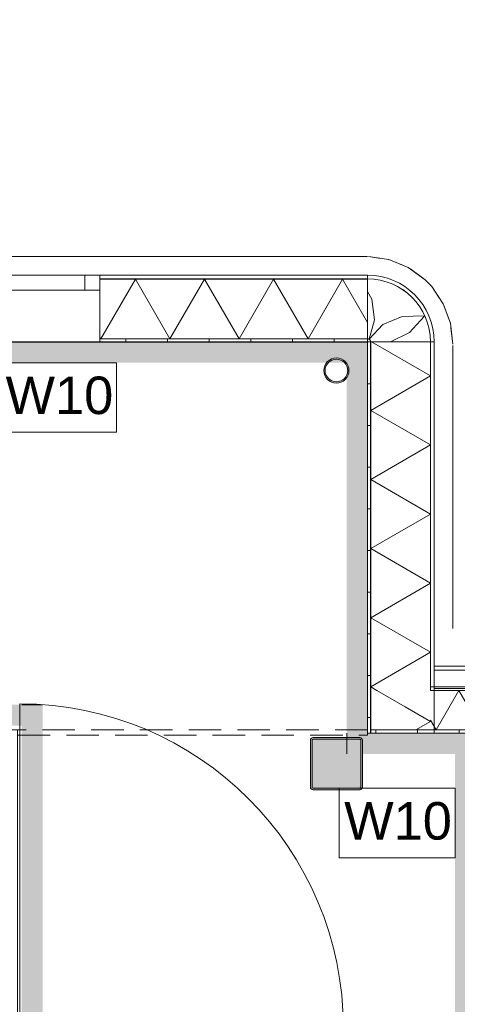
# Model space of a CAD drawing. Header units: millimetres. Extents: x -409 to 257590, y -7854 to 67330.
# Tile 99 of 205: x 60090 to 62191, y 24824 to 29546. Entities that reach past the tile are written whole.
import ezdxf

# ---------------------------------------------------------------- set-up
doc = ezdxf.new("R2010")
doc.units = ezdxf.units.MM
doc.header["$MEASUREMENT"] = 0
for name, pattern in [('B0103', [8750, 2500, -1250, 2500, -1250, 0, -1250]), ('B0701', [234.119993, 155.999994, -78.119999]), ('B0702', [117.37, 78.119999, -39.250001])]:
    doc.linetypes.add(name, pattern=pattern)
for name, color, linetype in [('Info Wandafwerking aanduiding', 7, 'Continuous'), ('Info Wandafwerking aanduiding Doorsnede-arcering', 7, 'Continuous'), ('New_21 Buitenwanden', 7, 'Continuous'), ('New_21 Buitenwanden Doorsnede-arcering', 7, 'Continuous'), ('New_21 Buitenwanden Laagscheidingslijnen', 7, 'Continuous'), ('New_21 Buitenwanden Ramen', 7, 'Continuous'), ('New_22 NC Binnenwanden', 7, 'Continuous'), ('New_22 NC Binnenwanden Deuren', 7, 'Continuous'), ('New_22 NC Binnenwanden Doorsnede-arcering', 7, 'Continuous'), ('New_23 Vloeren', 7, 'Continuous'), ('New_41 Buitenwandafwerking houten latten', 7, 'Continuous'), ('New_Z Ruimtefuncties Zone omranding', 7, 'Continuous'), ('S-COLS-____-OTLN.RVT S', 7, 'Continuous'), ('S-COLS-____-OTLN.RVT S 2D arcering', 7, 'Continuous'), ('S-COLS-____-OTLN.RVT S Doorsnede-arcering', 7, 'Continuous')]:
    doc.layers.add(name, color=color, linetype=linetype)
doc.styles.add('GENERATED_STYLE_1', font='txt')
pattern_1 = [(270, (0, 0), (200, 0), [])]
pattern_2 = [(180, (0, 0), (0, 200), [])]

# ---------------------------------------------------------------- blocks, each defined once
blk = doc.blocks.new('Slab_1_2', base_point=(0, 42578.3))
at = {"layer": 'New_23 Vloeren', "color": 1, "linetype": 'Continuous', "lineweight": 0, "flags": 128}
blk.add_lwpolyline([(66860, 26125), (61760, 26125), (61760, 28000.2), (49978, 28000.1), (49410, 28000.1), (49035.9, 28000.1), (29909.8, 28000.1), (29909.8, 26310), (25700, 26310), (25700, 28000.1), (25600, 28000.1), (25600, 47486.3)], dxfattribs=at)
blk = doc.blocks.new('Wall_208_2', base_point=(62080.2, 26125))
at = {"layer": 'New_21 Buitenwanden', "color": 8, "linetype": 'Continuous', "lineweight": 0, "true_color": 0x778488}
for p, q in [((99324, 26427), (62080.2, 26427)), ((99254, 26339), (62080.2, 26339))]:
    blk.add_line(p, q, dxfattribs=at)
at = {"layer": 'New_21 Buitenwanden', "color": 8, "linetype": 'Continuous', "lineweight": 0, "true_color": 0x778488, "flags": 128}
for points in [[(99430, 26445), (62080.2, 26445)], [(62080.2, 26445), (62080.2, 26427)], [(62080.2, 26427), (62080.2, 26339)], [(62080.2, 26339), (62080.2, 26269)], [(62080.2, 26269), (62080.2, 26125)], [(62080.2, 26125), (99110, 26125)]]:
    blk.add_lwpolyline(points, dxfattribs=at)
blk = doc.blocks.new('Wall_248_2', base_point=(60080, 26115.1))
at = {"layer": 'New_22 NC Binnenwanden', "color": 8, "linetype": 'Continuous', "lineweight": 0, "true_color": 0x778488}
blk.add_line((60080, 26115.1), (60080, 26140.1), dxfattribs=at)
at = {"layer": 'New_22 NC Binnenwanden', "color": 8, "linetype": 'B0701', "lineweight": 0, "true_color": 0x778488, "flags": 128}
for points in [[(61760, 26140), (60080, 26140.1)], [(60080, 26115.1), (61760, 26115)], [(61760, 26140), (61760, 26115)]]:
    blk.add_lwpolyline(points, dxfattribs=at)
blk = doc.blocks.new('Curtain Wall_65_2')
at = {"layer": 'New_41 Buitenwandafwerking houten latten', "color": 1, "linetype": 'Continuous', "lineweight": 0}
for p, q in [((60580.2, 28409.6), (60480.2, 28409.6)), ((60680.2, 28409.6), (60580.2, 28409.6)), ((60725.2, 28409.6), (60680.2, 28409.6)), ((60825.2, 28409.6), (60725.2, 28409.6)), ((60925.2, 28409.6), (60825.2, 28409.6)), ((61025.2, 28409.6), (60925.2, 28409.6)), ((61070.2, 28409.6), (61025.2, 28409.6)), ((61170.2, 28409.6), (61070.2, 28409.6)), ((61270.2, 28409.6), (61170.2, 28409.6)), ((61370.2, 28409.6), (61270.2, 28409.6)), ((61415.2, 28409.6), (61370.2, 28409.6)), ((61515.2, 28409.6), (61415.2, 28409.6)), ((61615.2, 28409.6), (61515.2, 28409.6)), ((61715.2, 28409.6), (61615.2, 28409.6)), ((61760.2, 28409.6), (61715.2, 28409.6))]:
    blk.add_line(p, q, dxfattribs=at)
at = {"layer": 'New_41 Buitenwandafwerking houten latten', "color": 1, "linetype": 'Continuous', "lineweight": 0, "flags": 128}
blk.add_lwpolyline([(60480.2, 28409.6), (60380.2, 28409.6), (60335.2, 28409.6), (60235.2, 28409.6), (60135.2, 28409.6), (60035.2, 28409.6), (59990.2, 28409.6), (59890.2, 28409.6)], dxfattribs=at)
at = {"layer": 'New_41 Buitenwandafwerking houten latten', "color": 253, "linetype": 'B0702', "lineweight": 0, "true_color": 0x99a3a6, "flags": 128}
blk.add_lwpolyline([(61760.2, 28409.6), (61715.2, 28409.6), (61615.2, 28409.6), (61515.2, 28409.6), (61415.2, 28409.6), (61370.2, 28409.6), (61270.2, 28409.6), (61170.2, 28409.6), (61070.2, 28409.6), (61025.2, 28409.6), (60925.2, 28409.6), (60825.2, 28409.6), (60725.2, 28409.6), (60680.2, 28409.6), (60580.2, 28409.6), (60480.2, 28409.6)], dxfattribs=at)
blk = doc.blocks.new('*X1594')
at = {"layer": 'New_22 NC Binnenwanden Doorsnede-arcering', "color": 254, "linetype": 'Continuous', "lineweight": 0, "true_color": 0xe9ebeb}
for p, q in [((61690.3, 24608), (61690.3, 24704)), ((61717.7, 24608), (61717.7, 24704)), ((61745.1, 24608), (61745.1, 24704)), ((61772.6, 24608), (61772.6, 24704)), ((61800, 24608), (61800, 24704)), ((61990.3, 24608), (61990.3, 24704)), ((62017.7, 24608), (62017.7, 24704)), ((62045.1, 24608), (62045.1, 24704)), ((62072.6, 24608), (62072.6, 24704)), ((62100, 24608), (62100, 24704)), ((61690.3, 24604), (61690.3, 24608)), ((61717.7, 24604), (61717.7, 24608)), ((61745.1, 24604), (61745.1, 24608)), ((61772.6, 24604), (61772.6, 24608)), ((61800, 24604), (61800, 24608)), ((61990.3, 24604), (61990.3, 24608)), ((62017.7, 24604), (62017.7, 24608)), ((62045.1, 24604), (62045.1, 24608)), ((62072.6, 24604), (62072.6, 24608)), ((62100, 24604), (62100, 24608))]:
    blk.add_line(p, q, dxfattribs=at)
blk = doc.blocks.new('D1 22_13')
at = {"layer": 'New_22 NC Binnenwanden Deuren', "color": 1, "linetype": 'Continuous', "lineweight": 0}
for q in [(776.9, 1554), (-777, 0)]:
    blk.add_line((777, 0), q, dxfattribs=at)
at = {"layer": 'New_22 NC Binnenwanden Deuren', "color": 1, "linetype": 'B0103', "lineweight": 0}
for q in [(-777, 0), (776.9, -1554)]:
    blk.add_line((777, 0), q, dxfattribs=at)
at = {"layer": 'New_22 NC Binnenwanden Deuren', "color": 7, "linetype": 'Continuous', "lineweight": 0}
for p, q in [((-777, -7), (-777, -107)), ((-777, -7), (-777, -107)), ((777, -7), (777, -107)), ((777, -7), (777, -107))]:
    blk.add_line(p, q, dxfattribs=at)
at = {"layer": 'New_22 NC Binnenwanden Deuren', "color": 1, "linetype": 'Continuous', "lineweight": 0}
for start, end in [(90.0022, 180), (180, 269.9978)]:
    blk.add_arc((777, 0), 1554, start, end, dxfattribs=at)
blk = doc.blocks.new('Wall_434_2', base_point=(60080, 24704))
at = {"layer": 'New_22 NC Binnenwanden', "color": 8, "linetype": 'Continuous', "lineweight": 0, "true_color": 0x778488}
for p, q in [((60090, 24704), (60090, 24604)), ((61644, 24704), (61644, 24604))]:
    blk.add_line(p, q, dxfattribs=at)
at = {"layer": 'New_22 NC Binnenwanden', "color": 8, "linetype": 'Continuous', "lineweight": 0, "true_color": 0x778488, "flags": 128}
for points in [[(60090, 24704), (60080, 24704)], [(60080, 24704), (60080, 24604)], [(62280, 24704), (61644, 24704)], [(60080, 24604), (60090, 24604)], [(61644, 24604), (62280, 24604)]]:
    blk.add_lwpolyline(points, dxfattribs=at)
at = {"layer": 'New_22 NC Binnenwanden', "color": 8, "lineweight": 0, "true_color": 0x778488}
blk.add_blockref('*X1594', (0, 0), dxfattribs=at)
at = {"layer": 'New_22 NC Binnenwanden Deuren', "color": 1, "linetype": 'Continuous', "lineweight": 0, "xscale": -1, "zscale": 1000}
blk.add_blockref('D1 22_13', (60867, 24711), dxfattribs=at)
blk = doc.blocks.new('*X1598')
at = {"layer": 'New_22 NC Binnenwanden Doorsnede-arcering', "color": 254, "linetype": 'Continuous', "lineweight": 0, "true_color": 0xe9ebeb}
for p, q in [((62380, 26100), (62280, 26100)), ((62380, 26072.6), (62280, 26072.6)), ((62380, 26045.1), (62280, 26045.1)), ((62380, 26017.7), (62280, 26017.7)), ((62380, 25990.3), (62280, 25990.3)), ((62380, 25800), (62280, 25800)), ((62380, 25772.6), (62280, 25772.6)), ((62380, 25745.1), (62280, 25745.1)), ((62380, 25717.7), (62280, 25717.7)), ((62380, 25690.3), (62280, 25690.3)), ((62380, 25500), (62280, 25500)), ((62380, 25472.6), (62280, 25472.6)), ((62380, 25445.1), (62280, 25445.1)), ((62380, 25417.7), (62280, 25417.7)), ((62380, 25390.3), (62280, 25390.3)), ((62380, 25200), (62280, 25200)), ((62380, 25172.6), (62280, 25172.6)), ((62380, 25145.1), (62280, 25145.1)), ((62380, 25117.7), (62280, 25117.7)), ((62380, 25090.3), (62280, 25090.3)), ((62380, 24900), (62280, 24900)), ((62380, 24872.6), (62280, 24872.6)), ((62380, 24845.1), (62280, 24845.1)), ((62380, 24817.7), (62280, 24817.7)), ((62380, 24790.3), (62280, 24790.3)), ((62380, 24600), (62280, 24600))]:
    blk.add_line(p, q, dxfattribs=at)
blk = doc.blocks.new('D1 22_4')
at = {"layer": 'New_22 NC Binnenwanden Deuren', "color": 1, "linetype": 'Continuous', "lineweight": 0}
for q in [(-481.8, 267.6), (-517, 0)]:
    blk.add_line((517, 0), q, dxfattribs=at)
at = {"layer": 'New_22 NC Binnenwanden Deuren', "color": 7, "linetype": 'Continuous', "lineweight": 0}
for p, q in [((-517, -25), (-517, -125)), ((-517, -25), (-517, -125)), ((517, -25), (517, -125)), ((517, -25), (517, -125))]:
    blk.add_line(p, q, dxfattribs=at)
at = {"layer": 'New_22 NC Binnenwanden Deuren', "color": 1, "linetype": 'Continuous', "lineweight": 0}
blk.add_arc((517, 0), 1034, 165, 180, dxfattribs=at)
blk = doc.blocks.new('Wall_435_2', base_point=(62280, 23450))
at = {"layer": 'New_22 NC Binnenwanden', "color": 8, "linetype": 'Continuous', "lineweight": 0, "true_color": 0x778488}
for p, q in [((62280, 24594), (62380, 24594)), ((62280, 23560), (62380, 23560))]:
    blk.add_line(p, q, dxfattribs=at)
at = {"layer": 'New_22 NC Binnenwanden', "color": 8, "linetype": 'Continuous', "lineweight": 0, "true_color": 0x778488, "flags": 128}
for points in [[(62280, 26125), (62380, 26125)], [(62280, 26125), (62280, 24704)], [(62380, 24594), (62380, 26125)], [(62280, 24604), (62280, 24594)], [(62280, 23560), (62280, 23550)], [(62280, 23550), (62380, 23550)], [(62380, 23550), (62380, 23560)]]:
    blk.add_lwpolyline(points, dxfattribs=at)
at = {"layer": 'New_22 NC Binnenwanden', "color": 8, "lineweight": 0, "true_color": 0x778488}
blk.add_blockref('*X1598', (0, 0), dxfattribs=at)
at = {"layer": 'New_22 NC Binnenwanden Deuren', "color": 1, "linetype": 'Continuous', "lineweight": 0, "zscale": 1000, "rotation": 90}
blk.add_blockref('D1 22_4', (62255, 24077), dxfattribs=at)
blk = doc.blocks.new('Wall_441_2', base_point=(60100.1, 15265))
at = {"layer": 'Info Wandafwerking aanduiding Doorsnede-arcering', "linetype": 'Continuous', "lineweight": 0}
for points in [[(60100, 26160.1), (60200, 26160.1), (60200, 26260.1)], [(60200, 26260.1), (60100, 26260.1), (60100, 26160.1)], [(60100, 26160.1), (60100.1, 15365), (60200.1, 15365.1), (60200, 26160.1)]]:
    blk.add_hatch(color=1, dxfattribs=at).paths.add_polyline_path(points)
at = {"layer": 'Info Wandafwerking aanduiding', "color": 9, "linetype": 'Continuous', "lineweight": 0, "flags": 128}
blk.add_lwpolyline([(60200, 26260.1), (60100, 26260.1)], dxfattribs=at)
blk = doc.blocks.new('Wall_442_2', base_point=(60100, 26160.1))
at = {"layer": 'Info Wandafwerking aanduiding Doorsnede-arcering', "linetype": 'Continuous', "lineweight": 0}
blk.add_hatch(color=1, dxfattribs=at).paths.add_polyline_path([(44690.4, 26160.1), (60100, 26160.1), (60100, 26260.1), (44690.4, 26260.1)])
blk = doc.blocks.new('Wall_446_2', base_point=(62280, 17150))
at = {"layer": 'Info Wandafwerking aanduiding Doorsnede-arcering', "linetype": 'Continuous', "lineweight": 0}
for points in [[(62180, 26025), (62280, 26025), (62280, 26125)], [(62180, 26125), (62180, 26025), (62280, 26125)], [(62280, 17150), (62280, 26025), (62180, 26025), (62180, 17150)]]:
    blk.add_hatch(color=1, dxfattribs=at).paths.add_polyline_path(points)
at = {"layer": 'Info Wandafwerking aanduiding', "color": 9, "linetype": 'Continuous', "lineweight": 0, "flags": 128}
blk.add_lwpolyline([(62280, 26125), (62180, 26125)], dxfattribs=at)
blk = doc.blocks.new('Wall_447_2', base_point=(62280, 26125))
at = {"layer": 'Info Wandafwerking aanduiding Doorsnede-arcering', "linetype": 'Continuous', "lineweight": 0}
for points in [[(61760, 26125), (61660, 26025), (61760, 26025)], [(61660, 26125), (61660, 26025), (61760, 26125)], [(62180, 26125), (61760, 26125), (61760, 26025), (62180, 26025)]]:
    blk.add_hatch(color=1, dxfattribs=at).paths.add_polyline_path(points)
at = {"layer": 'Info Wandafwerking aanduiding', "color": 9, "linetype": 'Continuous', "lineweight": 0, "flags": 128}
blk.add_lwpolyline([(61660, 26025), (61660, 26125)], dxfattribs=at)
blk = doc.blocks.new('Wall_448_2', base_point=(61760, 26125))
at = {"layer": 'Info Wandafwerking aanduiding Doorsnede-arcering', "linetype": 'Continuous', "lineweight": 0}
for points in [[(61660, 27900.6), (61760, 27900.6), (61760, 28000.6)], [(61660, 28000.6), (61660, 27900.6), (61760, 28000.6)], [(61760, 26125), (61760, 27900.6), (61660, 27900.6), (61660, 26125)]]:
    blk.add_hatch(color=1, dxfattribs=at).paths.add_polyline_path(points)
at = {"layer": 'Info Wandafwerking aanduiding', "color": 9, "linetype": 'Continuous', "lineweight": 0, "flags": 128}
blk.add_lwpolyline([(61760, 28000.6), (61660, 28000.6)], dxfattribs=at)
blk = doc.blocks.new('Wall_449_2', base_point=(61760, 28000.6))
at = {"layer": 'Info Wandafwerking aanduiding Doorsnede-arcering', "linetype": 'Continuous', "lineweight": 0}
blk.add_hatch(color=1, dxfattribs=at).paths.add_polyline_path([(61660, 28000.6), (30110, 28000.6), (30110, 27900.6), (61660, 27900.6)])
blk = doc.blocks.new('Column_24_2', base_point=(61610.5, 27863))
at = {"layer": 'S-COLS-____-OTLN.RVT S Doorsnede-arcering', "linetype": 'Continuous', "lineweight": 0, "true_color": 0x778488}
h = blk.add_hatch(color=8, dxfattribs=at)
h.paths.add_polyline_path([(61610.5, 27923.5, 1), (61610.5, 27802.5, 1)])
h.paths.add_polyline_path([(61610.5, 27917.2, -1), (61610.5, 27808.8, -1)], flags=0)
at = {"layer": 'S-COLS-____-OTLN.RVT S', "color": 9, "linetype": 'Continuous', "lineweight": 0, "flags": 128}
for points in [[(61610.5, 27923.5, 1), (61610.5, 27802.5, 1)], [(61610.5, 27917.2, -1), (61610.5, 27808.8, -1)]]:
    blk.add_lwpolyline(points, format="xyb", close=True, dxfattribs=at)
blk = doc.blocks.new('Column 401[84]_2', base_point=(0.5, 3))
at = {"layer": 'S-COLS-____-OTLN.RVT S 2D arcering', "linetype": 'Continuous', "lineweight": 0, "true_color": 0x778488}
h = blk.add_hatch(color=8, dxfattribs=at)
h.paths.add_polyline_path([(61485.5, 25866), (61486.5, 25861), (61489.3, 25856.8), (61493.5, 25853.9), (61498.5, 25853), (61722.5, 25853), (61727.5, 25853.9), (61731.7, 25856.8), (61734.5, 25861), (61735.5, 25866), (61735.5, 26090), (61734.5, 26094.9), (61731.7, 26099.1), (61727.5, 26102), (61722.5, 26103), (61498.5, 26103), (61493.5, 26102), (61489.3, 26099.1), (61486.5, 26094.9), (61485.5, 26090)])
h.paths.add_polyline_path([(61722.5, 25861), (61498.5, 25861), (61496.6, 25861.3), (61495, 25862.4), (61493.9, 25864), (61493.5, 25866), (61493.5, 26090), (61493.9, 26091.9), (61495, 26093.5), (61496.6, 26094.6), (61498.5, 26095), (61722.5, 26095), (61724.4, 26094.6), (61726.1, 26093.5), (61727.1, 26091.9), (61727.5, 26090), (61727.5, 25866), (61727.1, 25864), (61726.1, 25862.4), (61724.4, 25861.3)], flags=0)
blk.add_hatch(color=8, dxfattribs=at).paths.add_polyline_path([(61722.5, 26095), (61498.5, 26095), (61496.6, 26094.6), (61495, 26093.5), (61493.9, 26091.9), (61493.5, 26090), (61493.5, 25866), (61493.9, 25864), (61495, 25862.4), (61496.6, 25861.3), (61498.5, 25861), (61722.5, 25861), (61724.4, 25861.3), (61726.1, 25862.4), (61727.1, 25864), (61727.5, 25866), (61727.5, 26090), (61727.1, 26091.9), (61726.1, 26093.5), (61724.4, 26094.6)])
at = {"layer": 'S-COLS-____-OTLN.RVT S', "color": 1, "linetype": 'Continuous', "lineweight": 0}
for p, q in [((61486.5, 26094.9), (61485.5, 26090)), ((61485.5, 26090), (61485.5, 25866)), ((61489.3, 26099.1), (61486.5, 26094.9)), ((61493.5, 26102), (61489.3, 26099.1)), ((61498.5, 26103), (61493.5, 26102)), ((61493.5, 26090), (61493.9, 26091.9)), ((61493.5, 25866), (61493.5, 26090)), ((61493.9, 26091.9), (61495, 26093.5)), ((61495, 26093.5), (61496.6, 26094.6)), ((61496.6, 26094.6), (61498.5, 26095)), ((61722.5, 26103), (61498.5, 26103)), ((61498.5, 26095), (61722.5, 26095)), ((61727.5, 26102), (61722.5, 26103)), ((61722.5, 26095), (61724.4, 26094.6)), ((61724.4, 26094.6), (61726.1, 26093.5)), ((61726.1, 26093.5), (61727.1, 26091.9)), ((61727.1, 26091.9), (61727.5, 26090)), ((61731.7, 26099.1), (61727.5, 26102)), ((61727.5, 26090), (61727.5, 25866)), ((61734.5, 26094.9), (61731.7, 26099.1)), ((61735.5, 26090), (61734.5, 26094.9)), ((61735.5, 25866), (61735.5, 26090)), ((61485.5, 25866), (61486.5, 25861)), ((61486.5, 25861), (61489.3, 25856.8)), ((61489.3, 25856.8), (61493.5, 25853.9)), ((61493.9, 25864), (61493.5, 25866)), ((61493.5, 25853.9), (61498.5, 25853)), ((61495, 25862.4), (61493.9, 25864)), ((61496.6, 25861.3), (61495, 25862.4)), ((61498.5, 25861), (61496.6, 25861.3)), ((61722.5, 25861), (61498.5, 25861)), ((61498.5, 25853), (61722.5, 25853)), ((61724.4, 25861.3), (61722.5, 25861)), ((61722.5, 25853), (61727.5, 25853.9)), ((61726.1, 25862.4), (61724.4, 25861.3)), ((61727.1, 25864), (61726.1, 25862.4)), ((61727.5, 25866), (61727.1, 25864)), ((61727.5, 25853.9), (61731.7, 25856.8)), ((61731.7, 25856.8), (61734.5, 25861)), ((61734.5, 25861), (61735.5, 25866))]:
    blk.add_line(p, q, dxfattribs=at)
blk = doc.blocks.new('*X2156')
at = {"layer": 'New_21 Buitenwanden Doorsnede-arcering', "color": 254, "linetype": 'Continuous', "lineweight": 0, "true_color": 0xe9ebeb}
for p, q in [((62197.9, 26329), (62088.8, 26140)), ((62197.9, 26329), (62307.1, 26140)), ((62416.2, 26329), (62307.1, 26140)), ((62416.2, 26329), (62430, 26305.1)), ((62062.1, 26186.3), (62088.8, 26140))]:
    blk.add_line(p, q, dxfattribs=at)
blk = doc.blocks.new('Wall_490_2', base_point=(61760, 26125))
at = {"layer": 'New_21 Buitenwanden Doorsnede-arcering', "linetype": 'Continuous', "lineweight": 0, "true_color": 0xe9ebeb}
h = blk.add_hatch(dxfattribs=at)
h.set_pattern_fill('930_Lijnen_vert_200_0002', color=254, style=0, pattern_type=2)
h.set_pattern_definition(pattern_1)
h.paths.add_polyline_path([(61775.1, 26125), (62430, 26125), (62430, 26140), (61781.6, 26140), (61775.1, 26135.5)])
h = blk.add_hatch(dxfattribs=at)
h.set_pattern_fill('930_Lijnen_vert_200_0002', color=254, style=0, pattern_type=2)
h.set_pattern_definition(pattern_1)
h.paths.add_polyline_path([(61775.1, 26140), (61775.1, 26135.5), (61781.6, 26140)])
at = {"layer": 'New_21 Buitenwanden', "color": 8, "linetype": 'Continuous', "lineweight": 0, "true_color": 0x778488, "flags": 128}
for points in [[(62430, 26347), (62080.2, 26347)], [(61775.1, 26125), (62430, 26125)]]:
    blk.add_lwpolyline(points, dxfattribs=at)
at = {"layer": 'New_21 Buitenwanden Laagscheidingslijnen', "color": 8, "linetype": 'Continuous', "lineweight": 0, "true_color": 0x778488}
for p, q in [((62062.1, 26347), (62062.2, 26347)), ((62062.1, 26347), (62062.1, 26334.5)), ((62062.2, 26347), (62080.2, 26347)), ((62062.1, 26329), (62062.1, 26334.5)), ((62430, 26329), (62062.1, 26329)), ((61781.6, 26140), (61775.1, 26140)), ((61775.1, 26140), (61775.1, 26135.5)), ((61775.1, 26135.5), (61775.1, 26125)), ((61781.6, 26140), (62062.1, 26140)), ((62062.1, 26140), (62430, 26140))]:
    blk.add_line(p, q, dxfattribs=at)
at = {"layer": 'New_21 Buitenwanden', "color": 8, "lineweight": 0, "true_color": 0x778488}
blk.add_blockref('*X2156', (0, 0), dxfattribs=at)
blk = doc.blocks.new('Curtain Wall_75_2')
at = {"layer": 'New_41 Buitenwandafwerking houten latten', "color": 1, "linetype": 'Continuous', "lineweight": 0}
for p, q in [((62169.2, 27939), (62169.2, 27984)), ((62169.2, 27839), (62169.2, 27939)), ((62169.2, 27739), (62169.2, 27839)), ((62169.2, 27639), (62169.2, 27739)), ((62169.2, 27594), (62169.2, 27639)), ((62169.2, 27494), (62169.2, 27594)), ((62169.2, 27394), (62169.2, 27494)), ((62169.2, 27294), (62169.2, 27394)), ((62169.2, 27249), (62169.2, 27294)), ((62169.2, 27149), (62169.2, 27249)), ((62169.2, 27049), (62169.2, 27149)), ((62169.2, 26949), (62169.2, 27049)), ((62169.2, 26904), (62169.2, 26949)), ((62169.2, 26804), (62169.2, 26904)), ((62169.2, 26704), (62169.2, 26804)), ((62169.2, 26626.2), (62169.2, 26704))]:
    blk.add_line(p, q, dxfattribs=at)
at = {"layer": 'New_41 Buitenwandafwerking houten latten', "color": 253, "linetype": 'B0702', "lineweight": 0, "true_color": 0x99a3a6, "flags": 128}
for points in [[(62169.2, 27939), (62169.2, 27984)], [(62169.2, 26626.2), (62169.2, 26704), (62169.2, 26804), (62169.2, 26904), (62169.2, 26949), (62169.2, 27049), (62169.2, 27149), (62169.2, 27249), (62169.2, 27294), (62169.2, 27394), (62169.2, 27494), (62169.2, 27594), (62169.2, 27639), (62169.2, 27739), (62169.2, 27839), (62169.2, 27939)]]:
    blk.add_lwpolyline(points, dxfattribs=at)
blk = doc.blocks.new('Curtain Wall_88_2')
at = {"layer": 'New_41 Buitenwandafwerking houten latten', "color": 1, "linetype": 'Continuous', "lineweight": 0}
for p, q in [((61863.1, 28395.2), (61764.2, 28409.5)), ((61955.8, 28357.5), (61863.1, 28395.2)), ((62036.7, 28298.8), (61955.8, 28357.5)), ((62068, 28266.5), (62036.7, 28298.8)), ((62123.9, 28183.5), (62068, 28266.5)), ((62158.3, 28089.7), (62123.9, 28183.5)), ((62169.2, 27990.3), (62158.3, 28089.7))]:
    blk.add_line(p, q, dxfattribs=at)
at = {"layer": 'New_41 Buitenwandafwerking houten latten', "color": 253, "linetype": 'B0702', "lineweight": 0, "true_color": 0x99a3a6, "flags": 128}
blk.add_lwpolyline([(62169.2, 27990.3), (62158.3, 28089.7), (62123.9, 28183.5), (62068, 28266.5), (62036.7, 28298.8), (61955.8, 28357.5), (61863.1, 28395.2), (61764.2, 28409.5)], dxfattribs=at)
blk = doc.blocks.new('Curtain Wall_93_2')
at = {"layer": 'New_41 Buitenwandafwerking houten latten', "color": 1, "linetype": 'Continuous', "lineweight": 0}
for p, q in [((61863.1, 28395.2), (61764.2, 28409.5)), ((61955.8, 28357.5), (61863.1, 28395.2)), ((62036.7, 28298.8), (61955.8, 28357.5)), ((62068, 28266.5), (62036.7, 28298.8)), ((62123.9, 28183.5), (62068, 28266.5)), ((62158.3, 28089.7), (62123.9, 28183.5)), ((62169.2, 27990.3), (62158.3, 28089.7))]:
    blk.add_line(p, q, dxfattribs=at)
at = {"layer": 'New_41 Buitenwandafwerking houten latten', "color": 253, "linetype": 'B0702', "lineweight": 0, "true_color": 0x99a3a6, "flags": 128}
blk.add_lwpolyline([(62169.2, 27990.3), (62158.3, 28089.7), (62123.9, 28183.5), (62068, 28266.5), (62036.7, 28298.8), (61955.8, 28357.5), (61863.1, 28395.2), (61764.2, 28409.5)], dxfattribs=at)
blk = doc.blocks.new('*X2311')
at = {"layer": 'New_21 Buitenwanden Doorsnede-arcering', "linetype": 'Continuous', "lineweight": 0, "true_color": 0xe9ebeb}
for points in [[(60475.2, 28302.1), (60601.4, 28302.1), (60601.4, 28302.2), (60475.2, 28302.2)], [(60751.4, 28302.2), (60751.4, 28302.1), (60901.4, 28302.1), (60901.4, 28302.2)], [(61051.4, 28302.2), (61051.4, 28302.1), (61201.4, 28302.1), (61201.4, 28302.2)], [(61351.4, 28302.2), (61351.4, 28302.1), (61501.4, 28302.1), (61501.4, 28302.2)], [(61651.4, 28302.1), (61760.2, 28302.1), (61760.2, 28302.2), (61651.4, 28302.2)]]:
    blk.add_hatch(color=254, dxfattribs=at).paths.add_polyline_path(points)
blk = doc.blocks.new('*X2319')
at = {"layer": 'New_21 Buitenwanden Doorsnede-arcering', "linetype": 'Continuous', "lineweight": 0, "true_color": 0xe9ebeb}
for points in [[(60475.2, 28015), (60601.4, 28015), (60601.4, 28015.1), (60475.2, 28015.1)], [(60751.4, 28015.1), (60751.4, 28015), (60901.4, 28015), (60901.4, 28015.1)], [(61051.4, 28015.1), (61051.4, 28015), (61201.4, 28015), (61201.4, 28015.1)], [(61351.4, 28015.1), (61351.4, 28015), (61501.4, 28015), (61501.4, 28015.1)], [(61760.2, 28015.1), (61651.4, 28015.1), (61651.4, 28015), (61760.2, 28015)]]:
    blk.add_hatch(color=254, dxfattribs=at).paths.add_polyline_path(points)
blk = doc.blocks.new('*X2327')
at = {"layer": 'New_21 Buitenwanden Doorsnede-arcering', "color": 254, "linetype": 'Continuous', "lineweight": 0, "true_color": 0xe9ebeb}
for p, q in [((60646, 28302.1), (60480.3, 28015.1)), ((60646, 28302.1), (60811.7, 28015.1)), ((60977.4, 28302.1), (60811.7, 28015.1)), ((60977.4, 28302.1), (61143.1, 28015.1)), ((61308.8, 28302.1), (61143.1, 28015.1)), ((61308.8, 28302.1), (61474.5, 28015.1)), ((61640.2, 28302.1), (61474.5, 28015.1)), ((61640.2, 28302.1), (61760.2, 28094.3)), ((60475.2, 28024), (60480.3, 28015.1))]:
    blk.add_line(p, q, dxfattribs=at)
blk = doc.blocks.new('R1 22_15')
at = {"layer": 'New_21 Buitenwanden Ramen', "color": 9, "linetype": 'Continuous', "lineweight": 0}
for p, q in [((-290, 248.2), (290, 248.2)), ((-290, -72), (-290, -54)), ((-290, -72), (-290, -54)), ((-290, -72), (290, -72)), ((290, -72), (290, -54)), ((290, -72), (290, -54))]:
    blk.add_line(p, q, dxfattribs=at)
at = {"layer": 'New_21 Buitenwanden Ramen', "color": 1, "linetype": 'Continuous', "lineweight": 0}
for p, q in [((-290, 233.1), (-290, 248.2)), ((290, 233.1), (290, 248.2)), ((-290, 0), (-290, 233.1)), ((290, 0), (290, 233.1)), ((-290, 0), (-217, 0)), ((-290, -54), (-290, 0)), ((-290, -54), (-290, 0)), ((-217, 0), (-217, -72)), ((-217, 0), (217, 0)), ((217, -72), (217, 0)), ((217, 0), (290, 0)), ((290, -54), (290, 0)), ((290, -54), (290, 0)), ((-217, -72), (-290, -72)), ((217, -72), (-217, -72)), ((290, -72), (217, -72))]:
    blk.add_line(p, q, dxfattribs=at)
blk = doc.blocks.new('Wall_505_2', base_point=(61760.2, 28320.2))
at = {"layer": 'New_21 Buitenwanden Doorsnede-arcering', "linetype": 'Continuous', "lineweight": 0, "true_color": 0xe9ebeb}
h = blk.add_hatch(dxfattribs=at)
h.set_pattern_fill('930_Lijnen_vert_200_0002', color=254, style=0, pattern_type=2)
h.set_pattern_definition(pattern_1)
h.paths.add_polyline_path([(60475.2, 28015), (60475.2, 28000), (61760.2, 28000), (61760.2, 28015)])
at = {"layer": 'New_21 Buitenwanden', "color": 8, "linetype": 'Continuous', "lineweight": 0, "true_color": 0x778488}
for p, q in [((60475.2, 28320.2), (60475.2, 28302.2)), ((60475.2, 28302.2), (60475.2, 28248.2)), ((60475.2, 28248.2), (60475.2, 28015.1)), ((60475.2, 28015.1), (60475.2, 28000))]:
    blk.add_line(p, q, dxfattribs=at)
at = {"layer": 'New_21 Buitenwanden', "color": 8, "linetype": 'Continuous', "lineweight": 0, "true_color": 0x778488, "flags": 128}
for points in [[(61760.2, 28320.2), (60475.2, 28320.2)], [(61760.2, 28320.2), (61760.2, 28302.2)], [(61760.2, 28302.2), (61760.2, 28302.1)], [(61760.2, 28302.1), (61760.2, 28015.1)], [(60475.2, 28000), (61760.2, 28000)], [(61760.2, 28015.1), (61760.2, 28015)], [(61760.2, 28015), (61760.2, 28000)]]:
    blk.add_lwpolyline(points, dxfattribs=at)
at = {"layer": 'New_21 Buitenwanden Laagscheidingslijnen', "color": 8, "linetype": 'Continuous', "lineweight": 0, "true_color": 0x778488}
for p, q in [((61760.2, 28302.2), (60475.2, 28302.2)), ((61760.2, 28302.1), (60475.2, 28302.1)), ((60475.2, 28015.1), (61760.2, 28015.1)), ((60475.2, 28015), (61760.2, 28015))]:
    blk.add_line(p, q, dxfattribs=at)
at = {"layer": 'New_21 Buitenwanden', "color": 8, "lineweight": 0, "true_color": 0x778488}
for name in ['*X2311', '*X2327', '*X2319']:
    blk.add_blockref(name, (0, 0), dxfattribs=at)
at = {"layer": 'New_21 Buitenwanden Ramen', "color": 1, "linetype": 'Continuous', "lineweight": 0, "zscale": 1000, "rotation": 180}
blk.add_blockref('R1 22_15', (60185.2, 28248.2), dxfattribs=at)
blk = doc.blocks.new('*X2333')
at = {"layer": 'New_21 Buitenwanden Doorsnede-arcering', "linetype": 'Continuous', "lineweight": 0, "true_color": 0xe9ebeb}
for points in [[(62062.1, 27896.9), (62062.2, 27896.9), (62062.2, 28000.6), (62062.1, 28000.6)], [(62062.2, 27746.9), (62062.1, 27746.9), (62062.1, 27596.9), (62062.2, 27596.9)], [(62062.2, 27446.9), (62062.1, 27446.9), (62062.1, 27296.9), (62062.2, 27296.9)], [(62062.2, 27146.9), (62062.1, 27146.9), (62062.1, 26996.9), (62062.2, 26996.9)], [(62062.2, 26846.9), (62062.1, 26846.9), (62062.1, 26696.9), (62062.2, 26696.9)], [(62062.2, 26546.9), (62062.1, 26546.9), (62062.1, 26396.9), (62062.2, 26396.9)]]:
    blk.add_hatch(color=254, dxfattribs=at).paths.add_polyline_path(points)
blk = doc.blocks.new('*X2334')
at = {"layer": 'New_21 Buitenwanden Doorsnede-arcering', "linetype": 'Continuous', "lineweight": 0, "true_color": 0xe9ebeb}
for points in [[(61775, 28000.6), (61775, 27896.9), (61775.1, 27896.9), (61775.1, 28000.6)], [(61775.1, 27746.9), (61775, 27746.9), (61775, 27596.9), (61775.1, 27596.9)], [(61775.1, 27446.9), (61775, 27446.9), (61775, 27296.9), (61775.1, 27296.9)], [(61775.1, 27146.9), (61775, 27146.9), (61775, 26996.9), (61775.1, 26996.9)], [(61775.1, 26846.9), (61775, 26846.9), (61775, 26696.9), (61775.1, 26696.9)], [(61775.1, 26546.9), (61775, 26546.9), (61775, 26396.9), (61775.1, 26396.9)], [(61775, 26246.9), (61775, 26135.4), (61775.1, 26135.5), (61775.1, 26246.9)]]:
    blk.add_hatch(color=254, dxfattribs=at).paths.add_polyline_path(points)
blk = doc.blocks.new('*X2335')
at = {"layer": 'New_21 Buitenwanden Doorsnede-arcering', "color": 254, "linetype": 'Continuous', "lineweight": 0, "true_color": 0xe9ebeb}
blk.add_line((61941, 26250.5), (61804.9, 26329), dxfattribs=at)
blk = doc.blocks.new('*X2336')
at = {"layer": 'New_21 Buitenwanden Doorsnede-arcering', "color": 254, "linetype": 'Continuous', "lineweight": 0, "true_color": 0xe9ebeb}
for p, q in [((62062.1, 27837.5), (61779.7, 28000.6)), ((62062.1, 27837.5), (61775.1, 27671.8)), ((62062.1, 27506.1), (61775.1, 27671.8)), ((62062.1, 27506.1), (61775.1, 27340.4)), ((62062.1, 27174.7), (61775.1, 27340.4)), ((62062.1, 27174.7), (61775.1, 27009)), ((62062.1, 26843.3), (61775.1, 27009)), ((62062.1, 26843.3), (61775.1, 26677.6)), ((62062.1, 26511.9), (61775.1, 26677.6)), ((62062.1, 26511.9), (61775.1, 26346.2)), ((61804.9, 26329), (61775.1, 26346.2))]:
    blk.add_line(p, q, dxfattribs=at)
blk = doc.blocks.new('*X2338')
at = {"layer": 'New_21 Buitenwanden Doorsnede-arcering', "linetype": 'Continuous', "lineweight": 0, "true_color": 0xe9ebeb}
blk.add_hatch(color=254, dxfattribs=at).paths.add_polyline_path([(61775, 26125), (61775.1, 26125), (61775.1, 26135.5), (61775, 26135.4)])
blk = doc.blocks.new('*X2339')
at = {"layer": 'New_21 Buitenwanden Doorsnede-arcering', "color": 254, "linetype": 'Continuous', "lineweight": 0, "true_color": 0xe9ebeb}
for q in [(61941, 26250.5), (61991.9, 26140)]:
    blk.add_line((62062.1, 26180.5), q, dxfattribs=at)
blk = doc.blocks.new('Wall_506_2', base_point=(61760, 28000.6))
at = {"layer": 'New_21 Buitenwanden Doorsnede-arcering', "linetype": 'Continuous', "lineweight": 0, "true_color": 0xe9ebeb}
h = blk.add_hatch(dxfattribs=at)
h.set_pattern_fill('930_Lijnen_vert_200_0002', color=254, style=0, pattern_type=2)
h.set_pattern_definition(pattern_2)
h.paths.add_polyline_path([(61760, 28000.6), (61760, 26125), (61775, 26135.4), (61775, 28000.6)])
h = blk.add_hatch(dxfattribs=at)
h.set_pattern_fill('930_Lijnen_vert_200_0002', color=254, style=0, pattern_type=2)
h.set_pattern_definition(pattern_2)
h.paths.add_polyline_path([(61775, 26135.4), (61760, 26125), (61775, 26125)])
at = {"layer": 'New_21 Buitenwanden', "color": 8, "linetype": 'Continuous', "lineweight": 0, "true_color": 0x778488, "flags": 128}
for points in [[(61760, 28000.6), (61760, 26125)], [(61775, 28000.6), (61760, 28000.6)], [(61775.1, 28000.6), (61775, 28000.6)], [(62062.1, 28000.6), (61775.1, 28000.6)], [(62062.2, 28000.6), (62062.1, 28000.6)], [(62080.2, 28000.6), (62062.2, 28000.6)], [(62080.2, 26347), (62080.2, 28000.6)], [(61760, 26125), (61775, 26125)], [(61775, 26125), (61775.1, 26125)]]:
    blk.add_lwpolyline(points, dxfattribs=at)
at = {"layer": 'New_21 Buitenwanden Laagscheidingslijnen', "color": 8, "linetype": 'Continuous', "lineweight": 0, "true_color": 0x778488}
for p, q in [((61775, 28000.6), (61775, 26135.4)), ((61775.1, 28000.6), (61775.1, 26329)), ((62062.1, 26347), (62062.1, 28000.6)), ((62062.2, 26347), (62062.2, 28000.6)), ((62062.1, 26347), (62062.2, 26347)), ((62062.1, 26347), (62062.1, 26334.5)), ((62062.2, 26347), (62080.2, 26347)), ((61775.1, 26329), (61775.1, 26140)), ((62062.1, 26329), (62062.1, 26334.5)), ((61775, 26135.4), (61775, 26125)), ((61781.6, 26140), (61775.1, 26140)), ((61775.1, 26140), (61775.1, 26135.5)), ((61775.1, 26135.5), (61775.1, 26125)), ((61781.6, 26140), (62062.1, 26140))]:
    blk.add_line(p, q, dxfattribs=at)
at = {"layer": 'New_21 Buitenwanden', "color": 8, "lineweight": 0, "true_color": 0x778488}
for name in ['*X2334', '*X2336', '*X2333', '*X2335', '*X2339', '*X2338']:
    blk.add_blockref(name, (0, 0), dxfattribs=at)
blk = doc.blocks.new('*X2397')
at = {"layer": 'New_21 Buitenwanden Doorsnede-arcering', "linetype": 'Continuous', "lineweight": 0, "true_color": 0xe9ebeb}
for points in [[(61815.1, 28293.8), (61853.5, 28287.7), (61885.7, 28271.3), (61885.4, 28271.5), (61853.5, 28287.8), (61815.2, 28293.9)], [(61937.7, 28244.9), (61885.4, 28271.5), (61885.7, 28271.3), (61937.7, 28244.8), (61958, 28224.5), (61958, 28224.5)], [(62044.7, 28099.1), (62047.3, 28093.9), (62062.1, 28000.6), (62062.2, 28000.6), (62047.4, 28093.9), (62044.7, 28099.1)]]:
    blk.add_hatch(color=254, dxfattribs=at).paths.add_polyline_path(points)
blk = doc.blocks.new('*X2399')
at = {"layer": 'New_21 Buitenwanden Doorsnede-arcering', "color": 254, "linetype": 'Continuous', "lineweight": 0, "true_color": 0xe9ebeb}
for p, q in [((61760.2, 28241.4), (61780.4, 28205.8)), ((61780.4, 28205.8), (61793.7, 28105.9)), ((61793.7, 28105.9), (61767.6, 28013.5)), ((61926.2, 28122.9), (61833.6, 28083.2)), ((62031.4, 28125.1), (61926.2, 28122.9)), ((62032.7, 28122.5), (61961.6, 28044.8)), ((61833.6, 28083.2), (61767.6, 28013.5)), ((61870.8, 28001.3), (61851.6, 28000.6)), ((61961.6, 28044.8), (61870.8, 28001.3))]:
    blk.add_line(p, q, dxfattribs=at)
blk = doc.blocks.new('Wall_514_2', base_point=(62080.2, 28000.6))
at = {"layer": 'New_21 Buitenwanden Doorsnede-arcering', "linetype": 'Continuous', "lineweight": 0, "true_color": 0xe9ebeb}
h = blk.add_hatch(dxfattribs=at)
h.set_pattern_fill('930_Lijnen_vert_200_0002', color=254, style=0, pattern_type=2)
h.set_pattern_definition([(45, (0, 0), (-141.42136, 141.42136), [])])
h.paths.add_polyline_path([(61760.2, 28000.6), (61775.2, 28000.6, 0.414214), (61760.2, 28015.6)])
at = {"layer": 'New_21 Buitenwanden', "color": 8, "linetype": 'Continuous', "lineweight": 0, "true_color": 0x778488, "flags": 128}
for points in [[(61760.2, 28320.6), (61760.2, 28302.6)], [(61760.2, 28302.6), (61760.2, 28302.5)], [(61760.2, 28302.5), (61760.2, 28000.6)], [(62062.1, 28000.6), (61760.2, 28000.6)], [(62062.2, 28000.6), (62062.1, 28000.6)], [(62080.2, 28000.6), (62062.2, 28000.6)]]:
    blk.add_lwpolyline(points, dxfattribs=at)
at = {"layer": 'New_21 Buitenwanden', "color": 8, "linetype": 'Continuous', "lineweight": 0, "true_color": 0x778488}
blk.add_arc((61760.2, 28000.6), 320, 0, 90, dxfattribs=at)
at = {"layer": 'New_21 Buitenwanden Laagscheidingslijnen', "color": 8, "linetype": 'Continuous', "lineweight": 0, "true_color": 0x778488}
for centre, radius, start, end in [((61760.2, 28000.6), 302, 0, 90), ((61760.2, 28000.6), 301.9, 0, 90), ((61760.2, 28000.5), 15.1, 0.0758, 90.0758), ((61760.2, 28000.5), 15, 0.0763, 90.0763)]:
    blk.add_arc(centre, radius, start, end, dxfattribs=at)
at = {"layer": 'New_21 Buitenwanden', "color": 8, "lineweight": 0, "true_color": 0x778488}
for name in ['*X2397', '*X2399']:
    blk.add_blockref(name, (0, 0), dxfattribs=at)

msp = doc.modelspace()

# ---------------------------------------------------------------- linework, layer by layer
at = {"layer": 'Info Wandafwerking aanduiding', "color": 9, "linetype": 'Continuous', "lineweight": 0, "flags": 128}
for points in [[(59997.3, 27900.6), (60554.1, 27900.6), (60554.1, 27567.7), (59997.3, 27567.7)], [(61623.1, 25859.7), (62180, 25859.7), (62180, 25526.9), (61623.1, 25526.9)]]:
    msp.add_lwpolyline(points, close=True, dxfattribs=at)
at = {"layer": 'New_Z Ruimtefuncties Zone omranding', "color": 41, "linetype": 'Continuous', "lineweight": 0, "true_color": 0xffeeaa, "flags": 128}
msp.add_lwpolyline([(59080, 28000.6), (59080, 26140.1), (60080, 26140.1), (60080.1, 15250.9), (60080.1, 15250.2), (72142.9, 15250.2), (72142.9, 8950), (74324.8, 8949.9), (74324.8, 8950), (74302.7, 8950), (74302.7, 10850), (74268, 10850, -0.414214), (73168, 11950), (73168, 14150, -0.414214), (74268, 15250), (74302.7, 15250), (74302.7, 17150), (71460, 17150), (62280, 17150), (62280, 26125), (61760, 26125), (61760, 28000.6)], format="xyb", close=True, dxfattribs=at)

# ---------------------------------------------------------------- block references
at = {"layer": 'Info Wandafwerking aanduiding', "color": 1, "lineweight": 0}
for name, p in [('Wall_449_2', (61760, 28000.6)), ('Wall_448_2', (61760, 26125)), ('Wall_442_2', (60100, 26160.1)), ('Wall_441_2', (60100.1, 15265)), ('Wall_447_2', (62280, 26125)), ('Wall_446_2', (62280, 17150))]:
    msp.add_blockref(name, p, dxfattribs=at)
at = {"layer": 'New_21 Buitenwanden', "color": 8, "lineweight": 0, "true_color": 0x778488}
for name, p in [('Wall_505_2', (61760.2, 28320.2)), ('Wall_514_2', (62080.2, 28000.6)), ('Wall_506_2', (61760, 28000.6)), ('Wall_208_2', (62080.2, 26125)), ('Wall_490_2', (61760, 26125))]:
    msp.add_blockref(name, p, dxfattribs=at)
at = {"layer": 'New_22 NC Binnenwanden', "color": 8, "lineweight": 0, "true_color": 0x778488}
for name, p in [('Wall_434_2', (60080, 24704)), ('Wall_248_2', (60080, 26115.1)), ('Wall_435_2', (62280, 23450))]:
    msp.add_blockref(name, p, dxfattribs=at)
at = {"layer": 'New_23 Vloeren', "color": 1, "linetype": 'Continuous', "lineweight": 0}
msp.add_blockref('Slab_1_2', (0, 42578.3), dxfattribs=at)
at = {"layer": 'New_41 Buitenwandafwerking houten latten', "linetype": 'Continuous', "lineweight": 0}
for name in ['Curtain Wall_65_2', 'Curtain Wall_88_2', 'Curtain Wall_93_2', 'Curtain Wall_75_2']:
    msp.add_blockref(name, (0, 0), dxfattribs=at)
at = {"layer": 'S-COLS-____-OTLN.RVT S', "color": 3, "lineweight": 0}
msp.add_blockref('Column_24_2', (61610.5, 27863), dxfattribs=at)
at = {"layer": 'S-COLS-____-OTLN.RVT S', "color": 1, "linetype": 'Continuous', "lineweight": 0}
msp.add_blockref('Column 401[84]_2', (0.5, 3), dxfattribs=at)

# ---------------------------------------------------------------- texts
at = {"layer": 'Info Wandafwerking aanduiding', "color": 2, "linetype": 'Continuous', "lineweight": 0, "char_height": 180, "attachment_point": 1, "style": 'GENERATED_STYLE_1'}
for insert in [(60022.3, 27834.4), (61648.1, 25793.6)]:
    msp.add_mtext('\\A1;{\\pql;\\fArial|b0|i0|c0|p38;W10}', dxfattribs=dict(at, insert=insert))

doc.saveas('drawing.dxf')
